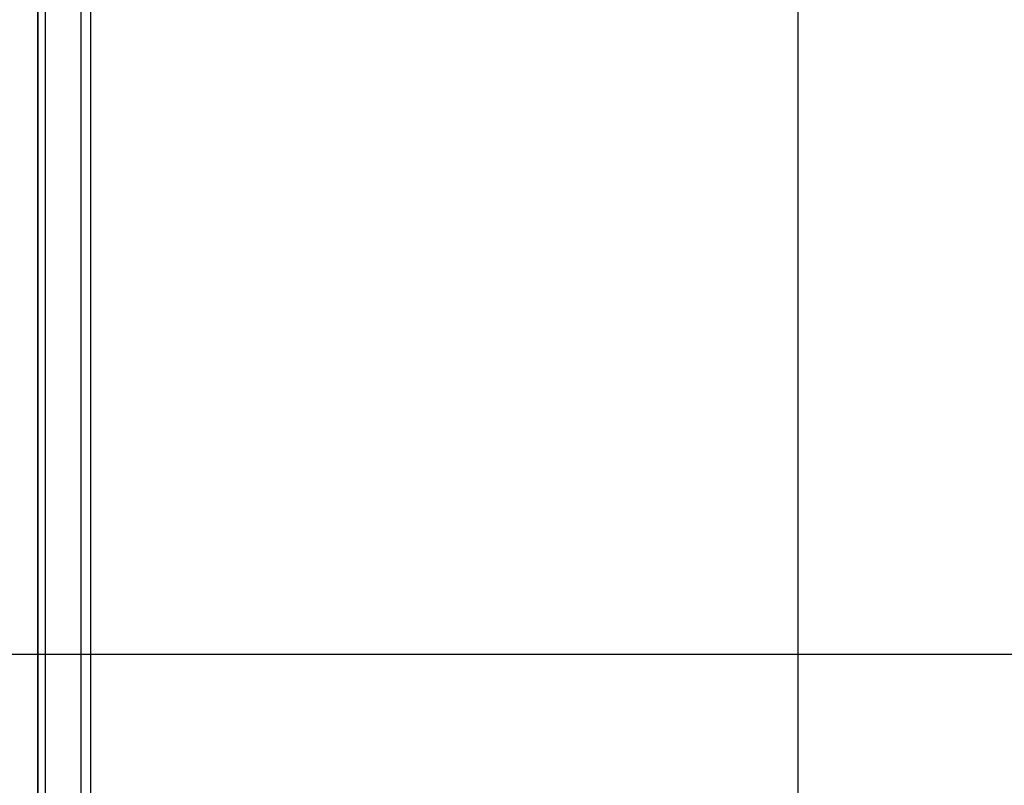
# Model space of a CAD drawing. Header units: millimetres. Extents: x 0 to 420, y 0 to 297.
# Tile 35 of 79: x 168 to 190, y 121 to 138. Entities that reach past the tile are written whole.
import ezdxf

# ---------------------------------------------------------------- set-up
doc = ezdxf.new("R2010")
doc.units = ezdxf.units.MM
doc.layers.add('LINE_000000', color=7, linetype='Continuous')

msp = doc.modelspace()

# ---------------------------------------------------------------- linework, layer by layer
at = {"layer": 'LINE_000000', "lineweight": 25}
for p, q in [((168.614, 220.599), (168.614, 67.691)), ((185.589, 213.402), (185.589, 67.691)), ((168.614, 99.356), (168.614, 184.023)), ((242.443, 123.91), (147.447, 123.91))]:
    msp.add_line(p, q, dxfattribs=at)
msp.add_lwpolyline([(169.799, 116.544), (169.799, 144.23), (176.615, 144.23), (176.615, 145.203), (169.799, 145.203), (169.799, 154.813), (188.976, 154.813), (188.976, 145.203), (182.16, 145.203), (182.16, 144.23)], dxfattribs=at)
msp.add_lwpolyline([(168.783, 116.332), (169.587, 116.332), (169.587, 144.314), (168.783, 144.314), (168.783, 116.332)], close=True, dxfattribs=at)

doc.saveas('drawing.dxf')
